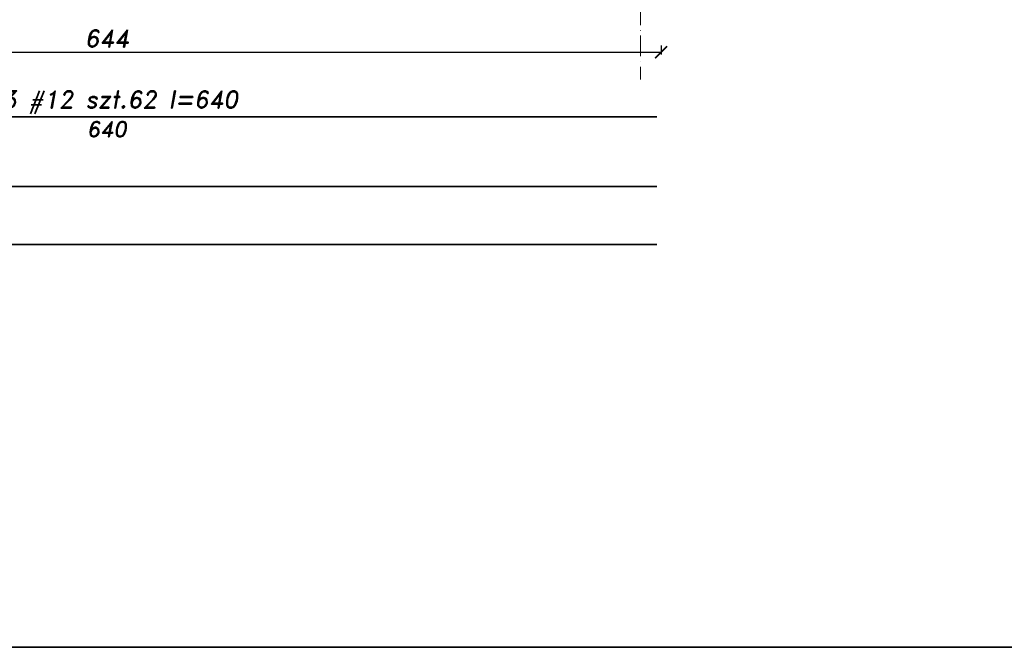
# Model space of a CAD drawing. Header units: millimetres. Extents: x 300938 to 312016, y 11971 to 20881.
# Tile 129 of 239: x 308050 to 308622, y 15867 to 16231. Entities that reach past the tile are written whole.
import ezdxf

# ---------------------------------------------------------------- set-up
doc = ezdxf.new("R2010")
doc.units = ezdxf.units.MM
doc.linetypes.add('ACAD_ISO10W100', pattern=[18, 12, -3, 0, -3])
for name, color, linetype, lineweight in [('konstrukcja', 3, 'Continuous', 35), ('konstrukcja wymiary', 1, 'Continuous', 13), ('opisy', 2, 'Continuous', 18), ('osie', 5, 'ACAD_ISO10W100', 13), ('zbrojenie płyty', 141, 'Continuous', 35)]:
    doc.layers.add(name, color=color, linetype=linetype, lineweight=lineweight)
doc.styles.add('KONSTRUKCJA', font='romand.shx', dxfattribs={"oblique": 10})
doc.styles.get("Standard").update_dxf_attribs({"font": 'romand.shx', "oblique": 10})
doc.dimstyles.new('150', dxfattribs={"dimtxt": 10, "dimasz": 7, "dimexe": 1.25, "dimexo": 0.625, "dimgap": 3, "dimtad": 1, "dimdec": 0, "dimrnd": 0.5, "dimtxsty": 'KONSTRUKCJA', "dimblk": 'ARCHTICK', "dimcen": 2.5, "dimadec": 0, "dimazin": 0, "dimtfac": 1, "dimtdec": 0, "dimtix": 1, "dimtmove": 0, "dimatfit": 3, "dimfxl": 4, "dimfxlon": 1, "dimarcsym": 0})

# ---------------------------------------------------------------- blocks, each defined once
blk = doc.blocks.new('_ArchTick')
at = {"color": 0, "linetype": 'ByBlock', "lineweight": 13, "const_width": 0.15}
blk.add_lwpolyline([(-0.5, -0.5), (0.5, 0.5)], dxfattribs=at)
blk = doc.blocks.new('*D1297')
at = {"layer": 'Defpoints', "color": 0, "transparency": 16777216}
for p in [(307778.44, 16332.22), (308422.44, 16272.22), (308422.44, 16212.22)]:
    blk.add_point(p, dxfattribs=at)
at = {"layer": 'konstrukcja wymiary', "color": 0, "lineweight": -2, "transparency": 16777216}
for p, q in [((307778.44, 16216.22), (307778.44, 16210.97)), ((308422.44, 16216.22), (308422.44, 16210.97)), ((307778.44, 16212.22), (308422.44, 16212.22))]:
    blk.add_line(p, q, dxfattribs=at)
at = {"layer": 'konstrukcja wymiary', "color": 0, "lineweight": -2, "transparency": 16777216, "xscale": 7, "yscale": 7, "zscale": 7, "rotation": 180}
blk.add_blockref('_ArchTick', (307778.44, 16212.22), dxfattribs=at)
at = {"layer": 'konstrukcja wymiary', "color": 0, "lineweight": -2, "transparency": 16777216, "xscale": 7, "yscale": 7, "zscale": 7}
blk.add_blockref('_ArchTick', (308422.44, 16212.22), dxfattribs=at)
at = {"layer": 'konstrukcja wymiary', "color": 0, "transparency": 16777216, "insert": (308100.44, 16220.22), "char_height": 10, "attachment_point": 5, "style": 'KONSTRUKCJA'}
blk.add_mtext('644', dxfattribs=at)

msp = doc.modelspace()

# ---------------------------------------------------------------- linework, layer by layer
at = {"layer": 'konstrukcja'}
msp.add_lwpolyline([(311991.285, 17916.794), (311991.285, 15866.794), (306291.285, 15866.794), (306291.285, 17916.794)], close=True, dxfattribs=at)
at = {"layer": 'osie'}
msp.add_line((308410.44, 17706.148), (308410.44, 16196.332), dxfattribs=at)
at = {"layer": 'zbrojenie płyty'}
for p, q in [((308419.94, 16174.713), (307780.94, 16174.713)), ((308419.94, 16134.231), (307260.94, 16134.231)), ((308419.94, 16100.697), (307548.94, 16100.697))]:
    msp.add_line(p, q, dxfattribs=at)

# ---------------------------------------------------------------- texts
at = {"layer": 'opisy', "width": 253.11941, "attachment_point": 5}
for s, insert, char_height in [('Nr3 #12 szt.62 l=640', (308100.44, 16183.114), 9.99999), ('640', (308100.44, 16167.6), 9)]:
    msp.add_mtext(s, dxfattribs=dict(at, insert=insert, char_height=char_height))

# ---------------------------------------------------------------- dimensions: what is measured, and where the dimension line sits
at = {"layer": 'konstrukcja wymiary'}
dim = msp.add_linear_dim(base=(308422.44, 16212.224), p1=(307778.44, 16332.224), p2=(308422.44, 16272.224), dimstyle='150', override={"dimtmove": 1}, dxfattribs=at)
dim.commit()
dim.dimension.update_dxf_attribs({"geometry": '*D1297', "text_midpoint": (308100.44, 16220.224)})

doc.saveas('drawing.dxf')
